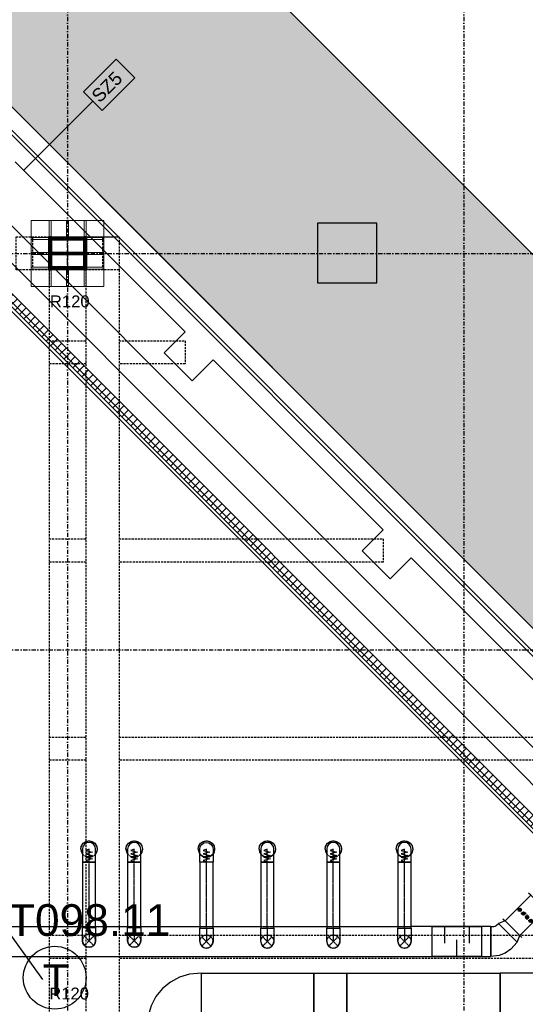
# Model space of a CAD drawing. Header units: centimetres. Extents: x -10729 to 144862, y -4437 to 43656.
# Tile 140 of 148: x 12188 to 12953, y 9863 to 11354. Entities that reach past the tile are written whole.
import ezdxf

# ---------------------------------------------------------------- set-up
doc = ezdxf.new("R2010")
doc.units = ezdxf.units.CM
doc.header["$LTSCALE"] = 0.1
for name, pattern in [('CADVENT_CENTERLINE', [9.9, 7.4, -1, 0.5, -1]), ('CADVENT_HIDDEN', [0.8, 0.25, -0.55]), ('Kondygnacja  -0_5$0$HIDDEN', [9.525, 6.35, -3.175]), ('Kondygnacja  -0_5$0$HIDDEN2', [4.7625, 3.175, -1.5875]), ('Osie rzutów$0$DASHDOT2', [12.7, 6.35, -3.175, 0, -3.175])]:
    doc.linetypes.add(name, pattern=pattern)
for name, color, linetype, lineweight in [('AU Odnośnik', 131, 'Continuous', 25), ('AU Osprzęt Siemens', 5, 'Continuous', 30), ('Kondygnacja  -0_5$0$ARCH_WIDOK', 8, 'Continuous', 13)]:
    doc.layers.add(name, color=color, linetype=linetype, lineweight=lineweight)
for name, color, linetype in [('bgde-nawiewCEN', 7, 'Continuous'), ('bgde-nawiewDETAILS', 1, 'Continuous'), ('bgde-nawiewEXP', 1, 'Continuous'), ('bgde-nawiewHIDDEN', 1, 'Continuous'), ('bgde_redukcja', 3, 'Continuous'), ('bgde_tlumik', 6, 'Continuous'), ('bgde_VAV', 4, 'Continuous'), ('Kondygnacja  -0_5$0$ARCH_GK', 8, 'Continuous'), ('Kondygnacja  -0_5$0$ARCH_GRUNT', 8, 'Continuous'), ('Kondygnacja  -0_5$0$ARCH_INFO_ODPORNOŚĆ OGNIOWA', 8, 'Continuous'), ('Kondygnacja  -0_5$0$ARCH_INFO_OPISY_PRZEGRODY_IST', 8, 'Continuous'), ('Kondygnacja  -0_5$0$ARCH_KONSTR_POWYŻEJ RZUTU', 8, 'Kondygnacja  -0_5$0$HIDDEN'), ('Kondygnacja  -0_5$0$ARCH_KONSTR_POWYŻEJ RZUTU_IST', 8, 'Kondygnacja  -0_5$0$HIDDEN2'), ('Kondygnacja  -0_5$0$ARCH_MUROWANE_IST', 8, 'Continuous'), ('Kondygnacja  -0_5$0$ARCH_STAL_IST', 8, 'Continuous'), ('Kondygnacja  -0_5$0$ARCH_SŁUPY', 8, 'Continuous'), ('Kondygnacja  -0_5$0$ARCH_ŻELBET_IST', 8, 'Continuous'), ('Osie rzutów$0$ARCH_INFO_OSIE_IST', 8, 'Osie rzutów$0$DASHDOT2'), ('Osie rzutów$0$ARCH_INFO_OSIE_OPISY_IST', 8, 'Continuous')]:
    doc.layers.add(name, color=color, linetype=linetype)
doc.layers.add('Kondygnacja  -0_5$0$RYSUNKOWE_NIEDRUK', color=8, linetype='Continuous', lineweight=9, plot=False)
doc.styles.add('Arial', font='ARIAL.TTF')
doc.styles.add('Kondygnacja  -0_5$0$Arial', font='ARIAL.TTF')
pattern_1 = [(45, (11062.6883, 7763.0142), (-0.6735192, 0.6735192), [])]

# ---------------------------------------------------------------- blocks, each defined once
blk = doc.blocks.new('Osie rzutów')
at = {"layer": 'Osie rzutów$0$ARCH_INFO_OSIE_IST', "ltscale": 10}
for p, q in [((12260, 12510), (12260, 4623.26)), ((12860, 12510), (12860, 4623.26)), ((12260, 10970), (12260, 11030)), ((4436.04, 11000), (13655, 11000)), ((12290, 11000), (12230, 11000)), ((4436.04, 10400), (13655, 10400))]:
    blk.add_line(p, q, dxfattribs=at)
blk = doc.blocks.new('Kondygnacja  -0_5$0$konstrukcja istniejąca -0.5')
at = {"layer": 'Kondygnacja  -0_5$0$ARCH_KONSTR_POWYŻEJ RZUTU_IST', "ltscale": 10}
for points in [[(12338, 10975), (12182, 10975), (12182, 11025), (12338, 11025), (12338, 10975)], [(12288, 11025), (12288, 11025), (12338, 11025)], [(12232, 10975), (12232, 9825)], [(12288, 9825), (12288, 10975)], [(12338, 10975), (12338, 9825)], [(12232, 10567.9), (12288, 10567.9)], [(12338, 10567.9), (12738.1, 10567.9), (12738.1, 10532.9), (12338, 10532.9)], [(12288, 10532.9), (12232, 10532.9)], [(12232, 10267.9), (12288, 10267.9)], [(12338, 10267.9), (13037.9, 10267.9), (13037.9, 10232.9), (12338, 10232.9)], [(12288, 10232.9), (12232, 10232.9)], [(12232, 9967.9), (12288, 9967.9)], [(12338, 9967.9), (13337.7, 9967.9), (13337.7, 9932.9), (12338, 9932.9)], [(12288, 9932.9), (12232, 9932.9)]]:
    blk.add_lwpolyline(points, dxfattribs=at)
at = {"layer": 'Kondygnacja  -0_5$0$ARCH_KONSTR_POWYŻEJ RZUTU_IST', "ltscale": 10, "elevation": 0}
for points in [[(12207, 11025), (12207, 10975)], [(12313, 11025), (12313, 10975)], [(12232, 10867.9), (12288, 10867.9)], [(12338, 10867.9), (12438.3, 10867.9), (12438.3, 10832.9), (12338, 10832.9)], [(12288, 10832.9), (12232, 10832.9)]]:
    blk.add_lwpolyline(points, dxfattribs=at)
blk = doc.blocks.new('315')
at = {"layer": 'bgde_VAV', "color": 3, "linetype": 'Continuous', "lineweight": -2}
for p, q in [((-3942, 66706), (-3942, 66661)), ((-3942, 66661), (-3942, 66346)), ((-3392, 66661), (-3392, 66706)), ((-3392, 66346), (-3392, 66661)), ((-3942, 66346), (-3942, 66301)), ((-3392, 66301), (-3392, 66346))]:
    blk.add_line(p, q, dxfattribs=at)
at = {"layer": 'bgde_VAV', "color": 3, "linetype": 'ByBlock', "lineweight": -2}
for p, q in [((-3942, 66661), (-3392, 66661)), ((-3942, 66346), (-3392, 66346))]:
    blk.add_line(p, q, dxfattribs=at)
at = {"layer": 'bgde_VAV', "color": 3, "linetype": 'Continuous', "lineweight": -3}
for p, q in [((-3695, 66650), (-3640, 66594)), ((-3667, 66622), (-3693, 66622)), ((-3667, 66622), (-3691, 66630)), ((-3667, 66622), (-3691, 66614)), ((-3667, 66622), (-3688, 66637)), ((-3667, 66622), (-3688, 66607)), ((-3667, 66622), (-3682, 66642)), ((-3667, 66622), (-3682, 66602)), ((-3667, 66622), (-3675, 66646)), ((-3667, 66622), (-3675, 66598)), ((-3667, 66622), (-3667, 66647)), ((-3667, 66622), (-3660, 66646)), ((-3667, 66622), (-3653, 66642)), ((-3667, 66622), (-3647, 66637)), ((-3667, 66622), (-3643, 66630)), ((-3667, 66622), (-3642, 66622)), ((-3667, 66622), (-3643, 66614)), ((-3667, 66622), (-3647, 66607)), ((-3667, 66622), (-3653, 66602)), ((-3667, 66622), (-3660, 66598)), ((-3667, 66622), (-3667, 66597)), ((-3640, 66571), (-3695, 66516)), ((-3695, 66492), (-3640, 66437)), ((-3667, 66543), (-3693, 66543)), ((-3667, 66543), (-3691, 66551)), ((-3667, 66543), (-3691, 66536)), ((-3667, 66465), (-3691, 66472)), ((-3667, 66543), (-3688, 66558)), ((-3667, 66543), (-3688, 66529)), ((-3667, 66465), (-3688, 66479)), ((-3667, 66543), (-3682, 66564)), ((-3667, 66543), (-3682, 66523)), ((-3667, 66465), (-3682, 66485)), ((-3667, 66543), (-3675, 66567)), ((-3667, 66543), (-3675, 66519)), ((-3667, 66465), (-3675, 66489)), ((-3667, 66543), (-3667, 66569)), ((-3667, 66543), (-3660, 66567)), ((-3667, 66543), (-3653, 66564)), ((-3667, 66543), (-3647, 66558)), ((-3667, 66543), (-3643, 66551)), ((-3667, 66543), (-3642, 66543)), ((-3667, 66543), (-3643, 66536)), ((-3667, 66543), (-3647, 66529)), ((-3667, 66543), (-3653, 66523)), ((-3667, 66543), (-3660, 66519)), ((-3667, 66543), (-3667, 66518)), ((-3667, 66465), (-3667, 66490)), ((-3667, 66465), (-3660, 66489)), ((-3667, 66465), (-3653, 66485)), ((-3667, 66465), (-3647, 66479)), ((-3667, 66465), (-3643, 66472)), ((-3667, 66465), (-3693, 66465)), ((-3667, 66386), (-3693, 66386)), ((-3667, 66465), (-3691, 66457)), ((-3667, 66386), (-3691, 66394)), ((-3667, 66386), (-3691, 66378)), ((-3667, 66465), (-3688, 66450)), ((-3667, 66386), (-3688, 66401)), ((-3667, 66386), (-3688, 66371)), ((-3667, 66465), (-3682, 66444)), ((-3667, 66386), (-3682, 66406)), ((-3667, 66386), (-3682, 66365)), ((-3667, 66465), (-3675, 66441)), ((-3667, 66386), (-3675, 66410)), ((-3667, 66386), (-3675, 66362)), ((-3667, 66465), (-3642, 66465)), ((-3667, 66465), (-3643, 66457)), ((-3667, 66465), (-3647, 66450)), ((-3667, 66465), (-3653, 66444)), ((-3667, 66465), (-3660, 66441)), ((-3667, 66465), (-3667, 66439)), ((-3667, 66386), (-3667, 66411)), ((-3667, 66386), (-3660, 66410)), ((-3667, 66386), (-3653, 66406)), ((-3667, 66386), (-3647, 66401)), ((-3667, 66386), (-3643, 66394)), ((-3667, 66386), (-3642, 66386)), ((-3667, 66386), (-3643, 66378)), ((-3667, 66386), (-3647, 66371)), ((-3667, 66386), (-3653, 66365)), ((-3667, 66386), (-3660, 66362)), ((-3667, 66386), (-3667, 66361))]:
    blk.add_line(p, q, dxfattribs=at)
for centre in [(-3667, 66622), (-3667, 66543), (-3667, 66465), (-3667, 66386)]:
    blk.add_ellipse(centre, major_axis=(0, 25.2), ratio=1, start_param=-1.570796, end_param=4.712389, dxfattribs=at)
blk = doc.blocks.new('t37')
at = {"layer": 'bgde_tlumik'}
for p, q in [((7116, 54829), (7116, 54579)), ((7491, 54829), (7491, 54579)), ((7303, 54379), (7303, 54629))]:
    blk.add_line(p, q, dxfattribs=at)
blk.add_lwpolyline([(6928, 54829), (7678, 54829), (7678, 54379), (6928, 54379)], close=True, dxfattribs=at)

msp = doc.modelspace()

# ---------------------------------------------------------------- hatches: boundary and pattern name
at = {"layer": 'Kondygnacja  -0_5$0$ARCH_GK', "linetype": 'Continuous', "lineweight": -3}
h = msp.add_hatch(dxfattribs=at)
h.set_pattern_fill('ANSI37', color=256, scale=3, angle=-360, style=0)
h.paths.add_polyline_path([(11139.584, 11975), (11133.785, 11961), (13343.24, 9751.545), (13353.139, 9761.445)], flags=0)
at = {"layer": 'Kondygnacja  -0_5$0$ARCH_GRUNT', "linetype": 'Continuous', "lineweight": 5}
h = msp.add_hatch(dxfattribs=at)
h.set_pattern_fill('EARTH', color=256, scale=15, angle=45, style=0)
h.paths.add_polyline_path([(1133.967, 11046.454), (2362.513, 12275), (4925, 12275), (4925, 14755), (7550.104, 14755), (8720.104, 13585), (9935, 13585), (9935, 12742), (10195, 12742), (10195, 12464.645), (10065.178, 12334.822), (10020.355, 12290), (11107.426, 12290), (13507.426, 9890), (14135, 9890), (14135, 8825), (14045, 8825), (14045, 8794.645), (13865.355, 8615), (13550, 8615), (13550, 8506), (14915, 8507.069), (14915, 8955.706), (14915, 9408.893), (14535, 9611.265), (14535, 10290), (13673.112, 10290), (11273.112, 12690), (10595, 12690), (10595, 13102), (10335, 13102), (10335, 13985), (8885.79, 13985), (7715.79, 15155), (4525, 15155), (4525, 12675), (2196.827, 12675), (851.124, 11329.297)])
at = {"layer": 'Kondygnacja  -0_5$0$ARCH_SŁUPY', "lineweight": 40}
h = msp.add_hatch(dxfattribs=at)
h.set_pattern_fill('ANSI31', color=256, scale=0.3, style=0)
h.set_pattern_definition(pattern_1)
h.paths.add_polyline_path([(12232, 10975), (12235, 10975), (12235, 11025), (12232, 11025)])
h = msp.add_hatch(dxfattribs=at)
h.set_pattern_fill('ANSI31', color=256, scale=0.3, style=0)
h.set_pattern_definition(pattern_1)
h.paths.add_polyline_path([(12285, 11021), (12285, 11024), (12235, 11024), (12235, 11021)])
h = msp.add_hatch(dxfattribs=at)
h.set_pattern_fill('ANSI31', color=256, scale=0.3, style=0)
h.set_pattern_definition(pattern_1)
h.paths.add_polyline_path([(12285, 10975), (12288, 10975), (12288, 11025), (12285, 11025)])
h = msp.add_hatch(dxfattribs=at)
h.set_pattern_fill('ANSI31', color=256, scale=0.3, style=0)
h.set_pattern_definition(pattern_1)
h.paths.add_polyline_path([(12285, 10998.5), (12285, 11001.5), (12235, 11001.5), (12235, 10998.5)])
h = msp.add_hatch(dxfattribs=at)
h.set_pattern_fill('ANSI31', color=256, scale=0.3, style=0)
h.set_pattern_definition(pattern_1)
h.paths.add_polyline_path([(12285, 10976), (12285, 10979), (12235, 10979), (12235, 10976)])

# ---------------------------------------------------------------- linework, layer by layer
at = {"layer": 'AU Odnośnik'}
msp.add_line((11692.623, 10633.661), (12222.121, 9900.997), dxfattribs=at)
at = {"layer": 'AU Osprzęt Siemens'}
msp.add_circle((12240.591, 9903.786), 47.533, dxfattribs=at)
at = {"layer": 'bgde-nawiewCEN', "linetype": 'CADVENT_CENTERLINE', "ltscale": 0.06}
for p, q in [((12292.52, 10098.43), (12292.52, 10098.477)), ((12292.52, 10098.317), (12292.52, 10098.43)), ((12292.52, 10098.098), (12292.52, 10098.317)), ((12292.52, 10097.736), (12292.52, 10098.098)), ((12292.52, 10097.197), (12292.52, 10097.736)), ((12292.52, 10096.445), (12292.52, 10097.197)), ((12292.52, 10095.443), (12292.52, 10096.445)), ((12292.52, 10094.157), (12292.52, 10095.443)), ((12292.52, 10092.551), (12292.52, 10094.157)), ((12292.52, 10090.59), (12292.52, 10092.551)), ((12292.52, 10088.237), (12292.52, 10090.59)), ((12360.978, 10098.43), (12360.978, 10098.477)), ((12360.978, 10098.317), (12360.978, 10098.43)), ((12360.978, 10098.098), (12360.978, 10098.317)), ((12360.978, 10097.736), (12360.978, 10098.098)), ((12360.978, 10097.197), (12360.978, 10097.736)), ((12360.978, 10096.445), (12360.978, 10097.197)), ((12360.978, 10095.443), (12360.978, 10096.445)), ((12360.978, 10094.157), (12360.978, 10095.443)), ((12360.978, 10092.551), (12360.978, 10094.157)), ((12360.978, 10090.59), (12360.978, 10092.551)), ((12360.978, 10088.237), (12360.978, 10090.59)), ((12470.301, 10098.43), (12470.301, 10098.477)), ((12470.301, 10098.317), (12470.301, 10098.43)), ((12470.301, 10098.098), (12470.301, 10098.317)), ((12470.301, 10097.736), (12470.301, 10098.098)), ((12470.301, 10097.197), (12470.301, 10097.736)), ((12470.301, 10096.445), (12470.301, 10097.197)), ((12470.301, 10095.443), (12470.301, 10096.445)), ((12470.301, 10094.157), (12470.301, 10095.443)), ((12470.301, 10092.551), (12470.301, 10094.157)), ((12470.301, 10090.59), (12470.301, 10092.551)), ((12470.301, 10088.237), (12470.301, 10090.59)), ((12562.52, 10098.43), (12562.52, 10098.477)), ((12562.52, 10098.317), (12562.52, 10098.43)), ((12562.52, 10098.098), (12562.52, 10098.317)), ((12562.52, 10097.736), (12562.52, 10098.098)), ((12562.52, 10097.197), (12562.52, 10097.736)), ((12562.52, 10096.445), (12562.52, 10097.197)), ((12562.52, 10095.443), (12562.52, 10096.445)), ((12562.52, 10094.157), (12562.52, 10095.443)), ((12562.52, 10092.551), (12562.52, 10094.157)), ((12562.52, 10090.59), (12562.52, 10092.551)), ((12562.52, 10088.237), (12562.52, 10090.59)), ((12662.52, 10098.43), (12662.52, 10098.477)), ((12662.52, 10098.317), (12662.52, 10098.43)), ((12662.52, 10098.098), (12662.52, 10098.317)), ((12662.52, 10097.736), (12662.52, 10098.098)), ((12662.52, 10097.197), (12662.52, 10097.736)), ((12662.52, 10096.445), (12662.52, 10097.197)), ((12662.52, 10095.443), (12662.52, 10096.445)), ((12662.52, 10094.157), (12662.52, 10095.443)), ((12662.52, 10092.551), (12662.52, 10094.157)), ((12662.52, 10090.59), (12662.52, 10092.551)), ((12662.52, 10088.237), (12662.52, 10090.59)), ((12770.301, 10098.43), (12770.301, 10098.477)), ((12770.301, 10098.317), (12770.301, 10098.43)), ((12770.301, 10098.098), (12770.301, 10098.317)), ((12770.301, 10097.736), (12770.301, 10098.098)), ((12770.301, 10097.197), (12770.301, 10097.736)), ((12770.301, 10096.445), (12770.301, 10097.197)), ((12770.301, 10095.443), (12770.301, 10096.445)), ((12770.301, 10094.157), (12770.301, 10095.443)), ((12770.301, 10092.551), (12770.301, 10094.157)), ((12770.301, 10090.59), (12770.301, 10092.551)), ((12770.301, 10088.237), (12770.301, 10090.59)), ((12292.52, 10085.458), (12292.52, 10088.237)), ((12292.52, 10080.347), (12292.52, 10085.458)), ((12292.52, 10078.477), (12292.52, 10080.347)), ((12292.52, 9979.773), (12292.52, 10078.477)), ((12360.978, 10085.458), (12360.978, 10088.237)), ((12360.978, 10080.347), (12360.978, 10085.458)), ((12360.978, 10078.477), (12360.978, 10080.347)), ((12360.978, 9979.773), (12360.978, 10078.477)), ((12470.301, 10085.458), (12470.301, 10088.237)), ((12470.301, 10080.347), (12470.301, 10085.458)), ((12470.301, 10078.477), (12470.301, 10080.347)), ((12470.301, 9978.609), (12470.301, 10078.477)), ((12562.52, 10085.458), (12562.52, 10088.237)), ((12562.52, 10080.347), (12562.52, 10085.458)), ((12562.52, 10078.477), (12562.52, 10080.347)), ((12562.52, 9978.609), (12562.52, 10078.477)), ((12662.52, 10085.458), (12662.52, 10088.237)), ((12662.52, 10080.347), (12662.52, 10085.458)), ((12662.52, 10078.477), (12662.52, 10080.347)), ((12662.52, 9978.609), (12662.52, 10078.477)), ((12770.301, 10085.458), (12770.301, 10088.237)), ((12770.301, 10080.347), (12770.301, 10085.458)), ((12770.301, 10078.477), (12770.301, 10080.347)), ((12770.301, 9978.609), (12770.301, 10078.477)), ((12292.52, 9979.773), (12292.52, 9959.773)), ((12360.978, 9979.773), (12360.978, 9959.773)), ((12470.301, 9978.609), (12470.301, 9958.609)), ((12562.52, 9978.609), (12562.52, 9958.609)), ((12662.52, 9978.609), (12662.52, 9958.609)), ((12770.301, 9978.609), (12770.301, 9958.609))]:
    msp.add_line(p, q, dxfattribs=at)
at = {"layer": 'bgde-nawiewDETAILS', "linetype": 'CADVENT_HIDDEN'}
for p, q in [((12285.449, 9952.702), (12299.591, 9966.844)), ((12285.449, 9966.844), (12299.591, 9952.702)), ((12353.907, 9952.702), (12368.049, 9966.844)), ((12353.907, 9966.844), (12368.049, 9952.702)), ((12463.23, 9951.538), (12477.372, 9965.68)), ((12463.23, 9965.68), (12477.372, 9951.538)), ((12555.449, 9951.538), (12569.591, 9965.68)), ((12555.449, 9965.68), (12569.591, 9951.538)), ((12655.449, 9951.538), (12669.591, 9965.68)), ((12655.449, 9965.68), (12669.591, 9951.538)), ((12763.23, 9951.538), (12777.372, 9965.68)), ((12763.23, 9965.68), (12777.372, 9951.538))]:
    msp.add_line(p, q, dxfattribs=at)
at = {"layer": 'bgde-nawiewEXP', "linetype": 'Continuous'}
for points in [[(11995.717, 11164.457), (13281.999, 9878.175), (13310.284, 9906.459), (12024.001, 11192.741), (11995.729, 11164.468)], [(12282.52, 10078.477), (12302.52, 10078.477), (12302.52, 10098.477), (12301.759, 10102.304), (12299.591, 10105.548), (12296.347, 10107.716), (12292.52, 10108.477), (12288.693, 10107.716), (12285.449, 10105.548), (12283.281, 10102.304), (12282.52, 10098.477), (12282.52, 10080.347)], [(12350.978, 10094.157), (12350.978, 10078.477), (12370.978, 10078.477), (12370.978, 10098.477), (12370.217, 10102.304), (12368.049, 10105.548), (12364.805, 10107.716), (12360.978, 10108.477), (12357.151, 10107.716), (12353.907, 10105.548), (12351.739, 10102.304), (12350.978, 10098.477), (12350.978, 10095.443)], [(12552.52, 10078.477), (12572.52, 10078.477), (12572.52, 10098.477), (12571.759, 10102.304), (12569.591, 10105.548), (12566.347, 10107.716), (12562.52, 10108.477), (12558.693, 10107.716), (12555.449, 10105.548), (12553.281, 10102.304), (12552.52, 10098.477), (12552.52, 10080.347)], [(12652.52, 10078.477), (12672.52, 10078.477), (12672.52, 10098.477), (12671.759, 10102.304), (12669.591, 10105.548), (12666.347, 10107.716), (12662.52, 10108.477), (12658.693, 10107.716), (12655.449, 10105.548), (12653.281, 10102.304), (12652.52, 10098.477), (12652.52, 10080.347)], [(12760.301, 10078.477), (12780.301, 10078.477), (12780.301, 10098.477), (12779.54, 10102.304), (12777.372, 10105.548), (12774.128, 10107.716), (12770.301, 10108.477), (12766.474, 10107.716), (12763.23, 10105.548), (12761.062, 10102.304), (12760.301, 10098.477), (12760.301, 10080.347)], [(12282.52, 9979.773), (12302.52, 9979.773), (12302.52, 10078.477), (12282.52, 10078.477)], [(12350.978, 9979.773), (12370.978, 9979.773), (12370.978, 10078.477), (12350.978, 10078.477)], [(12552.52, 9978.609), (12572.52, 9978.609), (12572.52, 10078.477), (12552.52, 10078.477)], [(12652.52, 9978.609), (12672.52, 9978.609), (12672.52, 10078.477), (12652.52, 10078.477)], [(12760.301, 9978.609), (12780.301, 9978.609), (12780.301, 10078.477), (12760.301, 10078.477)], [(12901.292, 9981.109), (12905.743, 9981.301), (12907.619, 9981.87), (12909.347, 9982.794), (12912.631, 9985.806), (12940.915, 9957.521), (12931.57, 9947.103), (12922.926, 9941.075), (12913.546, 9937.363), (12901.292, 9936.109)], [(12940.915, 9957.522), (12944.981, 9967.598), (12922.707, 9989.872), (12912.631, 9985.806)], [(12282.52, 9959.773), (12282.52, 9979.773), (12302.52, 9979.773), (12302.52, 9959.773), (12301.759, 9955.946), (12299.591, 9952.702), (12296.347, 9950.534), (12292.52, 9949.773), (12288.693, 9950.534), (12285.449, 9952.702), (12283.281, 9955.946)], [(12350.978, 9959.773), (12350.978, 9979.773), (12370.978, 9979.773), (12370.978, 9959.773), (12370.217, 9955.946), (12368.049, 9952.702), (12364.805, 9950.534), (12360.978, 9949.773), (12357.151, 9950.534), (12353.907, 9952.702), (12351.739, 9955.946)], [(12282.52, 9959.773), (12283.281, 9955.946), (12285.449, 9952.702), (12288.693, 9950.534), (12292.52, 9949.773), (12296.347, 9950.534), (12299.591, 9952.702), (12301.759, 9955.946), (12302.52, 9959.773), (12301.759, 9955.946), (12299.591, 9952.702), (12296.347, 9950.534), (12292.52, 9949.773), (12288.693, 9950.534), (12285.449, 9952.702), (12283.281, 9955.946)], [(12350.978, 9959.773), (12351.739, 9955.946), (12353.907, 9952.702), (12357.151, 9950.534), (12360.978, 9949.773), (12364.805, 9950.534), (12368.049, 9952.702), (12370.217, 9955.946), (12370.978, 9959.773), (12370.217, 9955.946), (12368.049, 9952.702), (12364.805, 9950.534), (12360.978, 9949.773), (12357.151, 9950.534), (12353.907, 9952.702), (12351.739, 9955.946)], [(12380.359, 9828.13), (12450.359, 9828.13), (12450.551, 9832.581), (12451.12, 9834.457), (12452.044, 9836.186), (12453.288, 9837.702), (12454.804, 9838.945), (12456.532, 9839.87), (12458.408, 9840.439), (12462.859, 9840.631), (12462.859, 9910.631), (12444.752, 9909.094), (12429.745, 9904.541), (12415.914, 9897.148), (12403.791, 9887.199), (12393.842, 9875.076), (12386.449, 9861.245), (12381.896, 9846.238)]]:
    msp.add_lwpolyline(points, close=True, dxfattribs=at)
for points in [[(12280.02, 10098.477), (12280.972, 10103.261), (12283.681, 10107.316), (12287.737, 10110.026), (12292.52, 10110.977), (12297.304, 10110.026), (12301.359, 10107.316), (12304.069, 10103.261), (12305.02, 10098.477), (12304.069, 10093.694), (12302.52, 10091.376)], [(12348.478, 10098.477), (12349.43, 10103.261), (12352.139, 10107.316), (12356.194, 10110.026), (12360.978, 10110.977), (12365.762, 10110.026), (12369.817, 10107.316), (12372.526, 10103.261), (12373.478, 10098.477), (12372.526, 10093.694), (12370.978, 10091.376)], [(12457.801, 10098.477), (12458.752, 10103.261), (12461.462, 10107.316), (12465.517, 10110.026), (12470.301, 10110.977), (12475.084, 10110.026), (12479.14, 10107.316), (12481.849, 10103.261), (12482.801, 10098.477), (12481.849, 10093.694), (12480.301, 10091.376)], [(12460.301, 9958.609), (12460.301, 9978.609), (12480.301, 9978.609), (12480.301, 10078.477), (12460.301, 10078.477), (12460.301, 10098.477), (12461.062, 10102.304), (12463.23, 10105.548), (12466.474, 10107.716), (12470.301, 10108.477), (12474.128, 10107.716), (12477.372, 10105.548), (12479.54, 10102.304), (12480.301, 10098.477), (12480.301, 10078.477), (12460.301, 10078.477), (12460.301, 9978.609), (12480.301, 9978.609), (12480.301, 9958.609), (12479.54, 9954.782), (12479.36, 9954.514)], [(12550.02, 10098.477), (12550.972, 10103.261), (12553.681, 10107.316), (12557.737, 10110.026), (12562.52, 10110.977), (12567.304, 10110.026), (12571.359, 10107.316), (12574.069, 10103.261), (12575.02, 10098.477), (12574.069, 10093.694), (12572.52, 10091.376)], [(12650.02, 10098.477), (12650.972, 10103.261), (12653.681, 10107.316), (12657.737, 10110.026), (12662.52, 10110.977), (12667.304, 10110.026), (12671.359, 10107.316), (12674.069, 10103.261), (12675.02, 10098.477), (12674.069, 10093.694), (12672.52, 10091.376)], [(12757.801, 10098.477), (12758.752, 10103.261), (12761.462, 10107.316), (12765.517, 10110.026), (12770.301, 10110.977), (12775.084, 10110.026), (12779.14, 10107.316), (12781.849, 10103.261), (12782.801, 10098.477), (12781.849, 10093.694), (12780.301, 10091.376)], [(12280.02, 10098.477), (12280.972, 10093.694), (12282.52, 10091.376)], [(12348.478, 10098.477), (12349.43, 10093.694), (12350.978, 10091.376)], [(12457.801, 10098.477), (12458.752, 10093.694), (12460.301, 10091.376)], [(12550.02, 10098.477), (12550.972, 10093.694), (12552.52, 10091.376)], [(12650.02, 10098.477), (12650.972, 10093.694), (12652.52, 10091.376)], [(12757.801, 10098.477), (12758.752, 10093.694), (12760.301, 10091.376)], [(12912.63, 9985.806), (12940.915, 9957.522), (12940.915, 9957.522)], [(11344.301, 9936.109), (11344.301, 9981.109), (11345.301, 9981.109), (11345.301, 9936.109), (12901.292, 9936.109), (12901.292, 9981.109), (12780.301, 9981.109)], [(12172.52, 9981.109), (12282.52, 9981.109)], [(12302.52, 9981.109), (12350.978, 9981.109)], [(12370.978, 9981.109), (12460.301, 9981.109)], [(12480.301, 9981.109), (12552.52, 9981.109)], [(12552.52, 9958.609), (12552.52, 9978.609), (12572.52, 9978.609), (12572.52, 9958.609), (12571.759, 9954.782), (12571.549, 9954.468)], [(12572.52, 9981.109), (12652.52, 9981.109)], [(12652.52, 9958.609), (12652.52, 9978.609), (12672.52, 9978.609), (12672.52, 9958.609), (12671.759, 9954.782), (12671.565, 9954.491)], [(12672.52, 9981.109), (12760.301, 9981.109)], [(12760.301, 9958.609), (12760.301, 9978.609), (12780.301, 9978.609), (12780.301, 9958.609), (12779.54, 9954.782), (12779.314, 9954.445)], [(12901.292, 9981.109), (12901.292, 9936.109)], [(12460.301, 9958.609), (12460.911, 9955.544)], [(12460.301, 9958.609), (12461.062, 9954.782), (12460.999, 9955.099)], [(12460.428, 9958.303), (12460.895, 9955.213), (12462.911, 9951.872), (12463.171, 9951.68)], [(12474.128, 9949.37), (12477.372, 9951.538), (12479.54, 9954.782), (12480.301, 9958.609)], [(12477.499, 9951.844), (12479.353, 9954.36), (12480.29, 9958.148), (12480.242, 9958.467)], [(12552.52, 9958.609), (12553.109, 9955.651)], [(12552.52, 9958.609), (12553.281, 9954.782), (12553.208, 9955.153)], [(12552.661, 9958.27), (12553.089, 9955.285), (12555.079, 9951.929), (12555.381, 9951.702)], [(12566.347, 9949.37), (12569.591, 9951.538), (12571.759, 9954.782), (12572.52, 9958.609)], [(12569.732, 9951.877), (12571.54, 9954.291), (12572.506, 9958.071), (12572.452, 9958.445)], [(12652.52, 9958.609), (12653.119, 9955.597)], [(12652.52, 9958.609), (12653.281, 9954.782), (12653.213, 9955.125)], [(12652.654, 9958.286), (12653.102, 9955.248), (12655.105, 9951.9), (12655.386, 9951.691)], [(12666.347, 9949.37), (12669.591, 9951.538), (12671.759, 9954.782), (12672.52, 9958.609)], [(12669.725, 9951.861), (12671.556, 9954.326), (12672.508, 9958.11), (12672.457, 9958.456)], [(12760.301, 9958.609), (12760.879, 9955.704)], [(12760.301, 9958.609), (12761.062, 9954.782), (12760.983, 9955.18)], [(12760.448, 9958.255), (12760.857, 9955.322), (12762.833, 9951.958), (12763.157, 9951.714)], [(12774.128, 9949.37), (12777.372, 9951.538), (12779.54, 9954.782), (12780.301, 9958.609)], [(12777.519, 9951.892), (12779.303, 9954.255), (12780.284, 9958.032), (12780.228, 9958.434)], [(12461.062, 9954.782), (12463.23, 9951.538), (12465.829, 9949.802)], [(12461.062, 9954.782), (12463.23, 9951.538), (12466.474, 9949.37), (12466.206, 9949.55)], [(12463.536, 9951.411), (12466.052, 9949.557), (12469.839, 9948.62), (12470.159, 9948.668)], [(12466.474, 9949.37), (12470.301, 9948.609), (12473.366, 9949.219)], [(12466.474, 9949.37), (12470.301, 9948.609), (12474.128, 9949.37), (12473.811, 9949.307)], [(12470.607, 9948.736), (12473.697, 9949.204), (12477.038, 9951.219), (12477.23, 9951.479)], [(12474.128, 9949.37), (12477.372, 9951.538), (12479.108, 9954.137)], [(12553.281, 9954.782), (12555.449, 9951.538), (12557.957, 9949.862)], [(12553.281, 9954.782), (12555.449, 9951.538), (12558.693, 9949.37), (12558.38, 9949.58)], [(12555.788, 9951.398), (12558.202, 9949.59), (12561.982, 9948.624), (12562.356, 9948.677)], [(12558.693, 9949.37), (12562.52, 9948.609), (12565.478, 9949.198)], [(12558.693, 9949.37), (12562.52, 9948.609), (12566.347, 9949.37), (12565.977, 9949.297)], [(12562.859, 9948.749), (12565.844, 9949.178), (12569.201, 9951.168), (12569.427, 9951.47)], [(12566.347, 9949.37), (12569.591, 9951.538), (12571.267, 9954.046)], [(12653.281, 9954.782), (12655.449, 9951.538), (12658.002, 9949.832)], [(12653.281, 9954.782), (12655.449, 9951.538), (12658.693, 9949.37), (12658.403, 9949.565)], [(12655.772, 9951.404), (12658.237, 9949.573), (12662.021, 9948.622), (12662.367, 9948.673)], [(12658.693, 9949.37), (12662.52, 9948.609), (12665.532, 9949.208)], [(12658.693, 9949.37), (12662.52, 9948.609), (12666.347, 9949.37), (12666.004, 9949.302)], [(12662.843, 9948.743), (12665.881, 9949.191), (12669.229, 9951.194), (12669.438, 9951.475)], [(12666.347, 9949.37), (12669.591, 9951.538), (12671.297, 9954.091)], [(12761.062, 9954.782), (12763.23, 9951.538), (12765.692, 9949.893)], [(12761.062, 9954.782), (12763.23, 9951.538), (12766.474, 9949.37), (12766.137, 9949.596)], [(12763.584, 9951.391), (12765.947, 9949.607), (12769.724, 9948.626), (12770.125, 9948.682)], [(12766.474, 9949.37), (12770.301, 9948.609), (12773.206, 9949.187)], [(12766.474, 9949.37), (12770.301, 9948.609), (12774.128, 9949.37), (12773.73, 9949.291)], [(12770.655, 9948.756), (12773.588, 9949.165), (12776.952, 9951.142), (12777.196, 9951.465)], [(12774.128, 9949.37), (12777.372, 9951.538), (12779.017, 9954.001)], [(12462.859, 9840.63), (12632.787, 9840.63), (12632.787, 9840.63), (12632.787, 9910.63), (12682.787, 9910.63), (12682.787, 9810.63), (12632.787, 9840.63)], [(12462.859, 9840.63), (12462.859, 9910.63), (12632.787, 9910.63), (12632.787, 9840.63)], [(12682.787, 9810.63), (12682.787, 9910.63), (12915.044, 9910.63), (12915.044, 9910.629), (12915.044, 9910.629), (12915.044, 9810.629), (12980.044, 9780.629), (12980.044, 9910.629), (12915.044, 9910.629)], [(12682.787, 9810.63), (12915.044, 9810.63), (12915.044, 9910.629)]]:
    msp.add_lwpolyline(points, dxfattribs=at)
at = {"layer": 'bgde-nawiewEXP'}
for points in [[(12292.52, 10098.477), (12287.52, 10096.347), (12297.52, 10093.811), (12287.52, 10091.289), (12297.52, 10088.761), (12287.52, 10086.207), (12297.52, 10083.671), (12287.52, 10081.125), (12292.52, 10078.477)], [(12360.978, 10098.477), (12355.978, 10096.347), (12365.978, 10093.811), (12355.978, 10091.289), (12365.978, 10088.761), (12355.978, 10086.207), (12365.978, 10083.671), (12355.978, 10081.125), (12360.978, 10078.477)], [(12470.301, 10098.477), (12465.301, 10096.347), (12475.301, 10093.811), (12465.301, 10091.289), (12475.301, 10088.761), (12465.301, 10086.207), (12475.301, 10083.671), (12465.301, 10081.125), (12470.301, 10078.477)], [(12562.52, 10098.477), (12557.52, 10096.347), (12567.52, 10093.811), (12557.52, 10091.289), (12567.52, 10088.761), (12557.52, 10086.207), (12567.52, 10083.671), (12557.52, 10081.125), (12562.52, 10078.477)], [(12662.52, 10098.477), (12657.52, 10096.347), (12667.52, 10093.811), (12657.52, 10091.289), (12667.52, 10088.761), (12657.52, 10086.207), (12667.52, 10083.671), (12657.52, 10081.125), (12662.52, 10078.477)], [(12770.301, 10098.477), (12765.301, 10096.347), (12775.301, 10093.811), (12765.301, 10091.289), (12775.301, 10088.761), (12765.301, 10086.207), (12775.301, 10083.671), (12765.301, 10081.125), (12770.301, 10078.477)]]:
    msp.add_lwpolyline(points, dxfattribs=at)
at = {"layer": 'bgde-nawiewHIDDEN', "linetype": 'CADVENT_HIDDEN'}
for points in [[(12280.02, 10098.477), (12280.972, 10103.261), (12283.681, 10107.316), (12287.737, 10110.026), (12292.52, 10110.977), (12297.304, 10110.026), (12301.359, 10107.316), (12304.069, 10103.261), (12305.02, 10098.477), (12304.069, 10093.694), (12301.359, 10089.638), (12297.304, 10086.929), (12292.52, 10085.977), (12287.737, 10086.929), (12283.681, 10089.638), (12287.737, 10086.929), (12292.52, 10085.977), (12297.304, 10086.929), (12301.359, 10089.638), (12302.52, 10091.376)], [(12348.478, 10098.477), (12349.43, 10103.261), (12352.139, 10107.316), (12356.194, 10110.026), (12360.978, 10110.977), (12365.762, 10110.026), (12369.817, 10107.316), (12372.526, 10103.261), (12373.478, 10098.477), (12372.526, 10093.694), (12369.817, 10089.638), (12365.762, 10086.929), (12360.978, 10085.977), (12356.194, 10086.929), (12352.139, 10089.638), (12356.194, 10086.929), (12360.978, 10085.977), (12365.762, 10086.929), (12369.817, 10089.638), (12370.978, 10091.376)], [(12457.801, 10098.477), (12458.752, 10103.261), (12461.462, 10107.316), (12465.517, 10110.026), (12470.301, 10110.977), (12475.084, 10110.026), (12479.14, 10107.316), (12481.849, 10103.261), (12482.801, 10098.477), (12481.849, 10093.694), (12479.14, 10089.638), (12475.084, 10086.929), (12470.301, 10085.977), (12465.517, 10086.929), (12461.462, 10089.638), (12465.517, 10086.929), (12470.301, 10085.977), (12475.084, 10086.929), (12479.14, 10089.638), (12480.301, 10091.376)], [(12550.02, 10098.477), (12550.972, 10103.261), (12553.681, 10107.316), (12557.737, 10110.026), (12562.52, 10110.977), (12567.304, 10110.026), (12571.359, 10107.316), (12574.069, 10103.261), (12575.02, 10098.477), (12574.069, 10093.694), (12571.359, 10089.638), (12567.304, 10086.929), (12562.52, 10085.977), (12557.737, 10086.929), (12553.681, 10089.638), (12557.737, 10086.929), (12562.52, 10085.977), (12567.304, 10086.929), (12571.359, 10089.638), (12572.52, 10091.376)], [(12650.02, 10098.477), (12650.972, 10103.261), (12653.681, 10107.316), (12657.737, 10110.026), (12662.52, 10110.977), (12667.304, 10110.026), (12671.359, 10107.316), (12674.069, 10103.261), (12675.02, 10098.477), (12674.069, 10093.694), (12671.359, 10089.638), (12667.304, 10086.929), (12662.52, 10085.977), (12657.737, 10086.929), (12653.681, 10089.638), (12657.737, 10086.929), (12662.52, 10085.977), (12667.304, 10086.929), (12671.359, 10089.638), (12672.52, 10091.376)], [(12757.801, 10098.477), (12758.752, 10103.261), (12761.462, 10107.316), (12765.517, 10110.026), (12770.301, 10110.977), (12775.084, 10110.026), (12779.14, 10107.316), (12781.849, 10103.261), (12782.801, 10098.477), (12781.849, 10093.694), (12779.14, 10089.638), (12775.084, 10086.929), (12770.301, 10085.977), (12765.517, 10086.929), (12761.462, 10089.638), (12765.517, 10086.929), (12770.301, 10085.977), (12775.084, 10086.929), (12779.14, 10089.638), (12780.301, 10091.376)], [(12280.02, 10098.477), (12280.972, 10093.694), (12283.681, 10089.638), (12282.52, 10091.376)], [(12348.478, 10098.477), (12349.43, 10093.694), (12352.139, 10089.638), (12350.978, 10091.376)], [(12457.801, 10098.477), (12458.752, 10093.694), (12461.462, 10089.638), (12460.301, 10091.376)], [(12550.02, 10098.477), (12550.972, 10093.694), (12553.681, 10089.638), (12552.52, 10091.376)], [(12650.02, 10098.477), (12650.972, 10093.694), (12653.681, 10089.638), (12652.52, 10091.376)], [(12757.801, 10098.477), (12758.752, 10093.694), (12761.462, 10089.638), (12760.301, 10091.376)], [(12282.52, 9981.109), (12302.52, 9981.109)], [(12350.978, 9981.109), (12370.978, 9981.109)], [(12460.301, 9981.109), (12480.301, 9981.109)], [(12552.52, 9981.109), (12572.52, 9981.109)], [(12652.52, 9981.109), (12672.52, 9981.109)], [(12760.301, 9981.109), (12780.301, 9981.109)], [(12460.301, 9958.609), (12461.062, 9962.436), (12463.23, 9965.68), (12466.474, 9967.848), (12470.301, 9968.609), (12474.128, 9967.848), (12477.372, 9965.68), (12479.54, 9962.436), (12480.301, 9958.609)], [(12460.312, 9959.071), (12461.249, 9962.858), (12463.564, 9965.999), (12466.905, 9968.015), (12470.762, 9968.598), (12474.55, 9967.661), (12477.691, 9965.346), (12479.706, 9962.006), (12480.242, 9958.467)], [(12460.312, 9959.071), (12460.428, 9958.303)], [(12460.911, 9955.544), (12460.999, 9955.099)], [(12552.52, 9958.609), (12553.281, 9962.436), (12555.449, 9965.68), (12558.693, 9967.848), (12562.52, 9968.609), (12566.347, 9967.848), (12569.591, 9965.68), (12571.759, 9962.436), (12572.52, 9958.609)], [(12552.535, 9959.147), (12553.501, 9962.928), (12555.84, 9966.05), (12559.196, 9968.04), (12563.058, 9968.595), (12566.839, 9967.629), (12569.962, 9965.289), (12571.952, 9961.933), (12572.452, 9958.445)], [(12552.535, 9959.147), (12552.661, 9958.27)], [(12553.109, 9955.651), (12553.208, 9955.153)], [(12652.52, 9958.609), (12653.281, 9962.436), (12655.449, 9965.68), (12658.693, 9967.848), (12662.52, 9968.609), (12666.347, 9967.848), (12669.591, 9965.68), (12671.759, 9962.436), (12672.52, 9958.609)], [(12652.533, 9959.109), (12653.484, 9962.893), (12655.811, 9966.025), (12659.16, 9968.028), (12663.02, 9968.597), (12666.804, 9967.645), (12669.936, 9965.318), (12671.939, 9961.97), (12672.457, 9958.456)], [(12652.533, 9959.109), (12652.654, 9958.286)], [(12653.119, 9955.597), (12653.213, 9955.125)], [(12760.301, 9958.609), (12761.062, 9962.436), (12763.23, 9965.68), (12766.474, 9967.848), (12770.301, 9968.609), (12774.128, 9967.848), (12777.372, 9965.68), (12779.54, 9962.436), (12780.301, 9958.609)], [(12760.318, 9959.186), (12761.299, 9962.963), (12763.65, 9966.077), (12767.014, 9968.053), (12770.878, 9968.592), (12774.655, 9967.612), (12777.768, 9965.26), (12779.745, 9961.896), (12780.228, 9958.434)], [(12760.318, 9959.186), (12760.448, 9958.255)], [(12760.879, 9955.704), (12760.983, 9955.18)], [(12463.171, 9951.68), (12463.536, 9951.411)], [(12465.829, 9949.802), (12466.206, 9949.55)], [(12470.159, 9948.668), (12470.607, 9948.736)], [(12473.366, 9949.219), (12473.811, 9949.307)], [(12477.23, 9951.479), (12477.499, 9951.844)], [(12479.108, 9954.137), (12479.36, 9954.514)], [(12555.381, 9951.702), (12555.788, 9951.398)], [(12557.957, 9949.862), (12558.38, 9949.58)], [(12562.356, 9948.677), (12562.859, 9948.749)], [(12565.478, 9949.198), (12565.977, 9949.297)], [(12569.427, 9951.47), (12569.732, 9951.877)], [(12571.267, 9954.046), (12571.549, 9954.468)], [(12655.386, 9951.691), (12655.772, 9951.404)], [(12658.002, 9949.832), (12658.403, 9949.565)], [(12662.367, 9948.673), (12662.843, 9948.743)], [(12665.532, 9949.208), (12666.004, 9949.302)], [(12669.438, 9951.475), (12669.725, 9951.861)], [(12671.297, 9954.091), (12671.565, 9954.491)], [(12763.157, 9951.714), (12763.584, 9951.391)], [(12765.692, 9949.893), (12766.137, 9949.596)], [(12770.125, 9948.682), (12770.655, 9948.756)], [(12773.206, 9949.187), (12773.73, 9949.291)], [(12777.196, 9951.465), (12777.519, 9951.892)], [(12779.017, 9954.001), (12779.314, 9954.445)]]:
    msp.add_lwpolyline(points, dxfattribs=at)
for points in [[(12282.52, 9959.773), (12283.281, 9963.6), (12285.449, 9966.844), (12288.693, 9969.012), (12292.52, 9969.773), (12296.347, 9969.012), (12299.591, 9966.844), (12301.759, 9963.6), (12302.52, 9959.773), (12301.759, 9963.6), (12299.591, 9966.844), (12296.347, 9969.012), (12292.52, 9969.773), (12288.693, 9969.012), (12285.449, 9966.844), (12283.281, 9963.6)], [(12350.978, 9959.773), (12351.739, 9963.6), (12353.907, 9966.844), (12357.151, 9969.012), (12360.978, 9969.773), (12364.805, 9969.012), (12368.049, 9966.844), (12370.217, 9963.6), (12370.978, 9959.773), (12370.217, 9963.6), (12368.049, 9966.844), (12364.805, 9969.012), (12360.978, 9969.773), (12357.151, 9969.012), (12353.907, 9966.844), (12351.739, 9963.6)]]:
    msp.add_lwpolyline(points, close=True, dxfattribs=at)
at = {"layer": 'Kondygnacja  -0_5$0$ARCH_GK', "linetype": 'Continuous', "lineweight": -3}
for p, q in [((13353.139, 9761.445), (11139.584, 11975)), ((11133.785, 11961), (13343.24, 9751.545))]:
    msp.add_line(p, q, dxfattribs=at)
at = {"layer": 'Kondygnacja  -0_5$0$ARCH_INFO_OPISY_PRZEGRODY_IST'}
msp.add_lwpolyline([(12298.478, 11230.637), (12312.62, 11216.495), (12362.118, 11265.992), (12333.833, 11294.277), (12284.336, 11244.779), (12298.478, 11230.637), (12193.743, 11125.902)], dxfattribs=at)
at = {"layer": 'Kondygnacja  -0_5$0$ARCH_MUROWANE_IST', "ltscale": 4}
for p, q in [((13507.426, 9890), (11107.426, 12290)), ((13497.071, 9865), (11097.071, 12265))]:
    msp.add_line(p, q, dxfattribs=at)
at = {"layer": 'Kondygnacja  -0_5$0$ARCH_STAL_IST'}
msp.add_lwpolyline([(12638.546, 10955.718), (12728.546, 10955.718), (12728.546, 11045.718), (12638.546, 11045.718)], close=True, dxfattribs=at)
at = {"layer": 'Kondygnacja  -0_5$0$ARCH_SŁUPY', "lineweight": 40}
for p, q in [((12235, 11001.5), (12285, 11001.5)), ((12285, 10998.5), (12235, 10998.5))]:
    msp.add_line(p, q, dxfattribs=at)
for points in [[(12232, 11025), (12235, 11025), (12235, 10975), (12232, 10975)], [(12285, 11025), (12288, 11025), (12288, 10975), (12285, 10975)]]:
    msp.add_lwpolyline(points, close=True, dxfattribs=at)
for points in [[(12285, 11024), (12235, 11024)], [(12235, 11021), (12285, 11021)], [(12285, 10979), (12235, 10979)], [(12235, 10976), (12285, 10976)]]:
    msp.add_lwpolyline(points, dxfattribs=at)
at = {"layer": 'Kondygnacja  -0_5$0$ARCH_WIDOK'}
msp.add_line((11131.714, 11956), (13342.695, 9745.019), dxfattribs=at)
msp.add_lwpolyline([(12315, 11050), (12315, 10950), (12205, 10950), (12205, 11050)], close=True, dxfattribs=at)
for points in [[(12232, 11050), (12232, 11025)], [(12235, 11050), (12235, 11025)], [(12258.5, 11050), (12258.5, 11024)], [(12261.5, 11050), (12261.5, 11024)], [(12285, 11050), (12285, 11025)], [(12288, 11050), (12288, 11025)], [(12205, 11024), (12232, 11024)], [(12205, 11021), (12232, 11021)], [(12288, 11024), (12315, 11024)], [(12288, 11021), (12315, 11021)], [(12205, 11001.5), (12232, 11001.5)], [(12205, 10998.5), (12232, 10998.5)], [(12288, 11001.5), (12315, 11001.5)], [(12288, 10998.5), (12315, 10998.5)], [(12205, 10979), (12232, 10979)], [(12205, 10976), (12232, 10976)], [(12232, 10975), (12232, 10950)], [(12235, 10975), (12235, 10950)], [(12258.5, 10976), (12258.5, 10950)], [(12261.494, 10976), (12261.494, 10950)], [(12285, 10975), (12285, 10950)], [(12288, 10979), (12315, 10979)], [(12288, 10976), (12315, 10976)], [(12288, 10975), (12288, 10950)]]:
    msp.add_lwpolyline(points, dxfattribs=at)
at = {"layer": 'Kondygnacja  -0_5$0$ARCH_ŻELBET_IST', "ltscale": 4}
for p, q in [((13495, 9860), (11095, 12260)), ((12438.281, 10881.364), (12180.894, 11138.751)), ((12406.461, 10849.544), (12438.281, 10881.364)), ((12448.888, 10807.117), (12406.461, 10849.544)), ((12448.888, 10807.117), (12480.707, 10838.937)), ((12738.094, 10581.55), (12480.707, 10838.937)), ((12706.274, 10549.731), (12738.094, 10581.55)), ((12748.701, 10507.304), (12706.274, 10549.731)), ((12748.701, 10507.304), (12780.521, 10539.124)), ((13037.908, 10281.737), (12780.521, 10539.124))]:
    msp.add_line(p, q, dxfattribs=at)
at = {"layer": 'Kondygnacja  -0_5$0$RYSUNKOWE_NIEDRUK', "linetype": 'Continuous', "lineweight": 5}
for points in [[(7550.104, 14755), (8720.104, 13585), (9935, 13585), (9935, 12742), (10195, 12742), (10195, 12464.645), (10065.178, 12334.822), (10020.355, 12290), (11107.426, 12290), (13507.426, 9890), (14135, 9890)], [(14535, 10290), (13673.112, 10290), (11273.112, 12690), (10595, 12690), (10595, 13102), (10335, 13102), (10335, 13985)]]:
    msp.add_lwpolyline(points, dxfattribs=at)

# ---------------------------------------------------------------- block references
at = {"layer": 'bgde_redukcja', "xscale": 0.1000000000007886, "yscale": 0.09999999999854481, "zscale": 0.1, "rotation": 225}
msp.add_blockref('315', (7991.423, 14441.398), dxfattribs=at)
at = {"layer": 'bgde_tlumik', "xscale": 0.1000000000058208, "yscale": 0.09999999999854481, "zscale": 0.1}
msp.add_blockref('t37', (12119.304, 4498.207), dxfattribs=at)
at = {"layer": 'Kondygnacja  -0_5$0$ARCH_KONSTR_POWYŻEJ RZUTU'}
msp.add_blockref('Kondygnacja  -0_5$0$konstrukcja istniejąca -0.5', (0, 0), dxfattribs=at)
at = {"layer": 'Osie rzutów$0$ARCH_INFO_OSIE_OPISY_IST'}
msp.add_blockref('Osie rzutów', (0, 0), dxfattribs=at)

# ---------------------------------------------------------------- texts
at = {"layer": 'AU Osprzęt Siemens', "char_height": 48, "width": 1074.22285, "attachment_point": 1, "style": 'Arial'}
for s, insert in [('PCT098.11', (12076.604, 10015.008)), ('T', (12222.44, 9924.041))]:
    msp.add_mtext(s, dxfattribs=dict(at, insert=insert))
at = {"layer": 'Kondygnacja  -0_5$0$ARCH_INFO_ODPORNOŚĆ OGNIOWA', "char_height": 18, "width": 53.33252, "attachment_point": 5, "style": 'Kondygnacja  -0_5$0$Arial'}
for insert in [(12263.369, 10942.285), (12262.378, 9894.687)]:
    msp.add_mtext('\\PR120', dxfattribs=dict(at, insert=insert))
at = {"layer": 'Kondygnacja  -0_5$0$ARCH_INFO_OPISY_PRZEGRODY_IST', "insert": (12319.691, 11251.85), "char_height": 20, "width": 80, "attachment_point": 5, "rotation": 45, "style": 'Kondygnacja  -0_5$0$Arial'}
msp.add_mtext('SZ5', dxfattribs=at)

doc.saveas('drawing.dxf')
